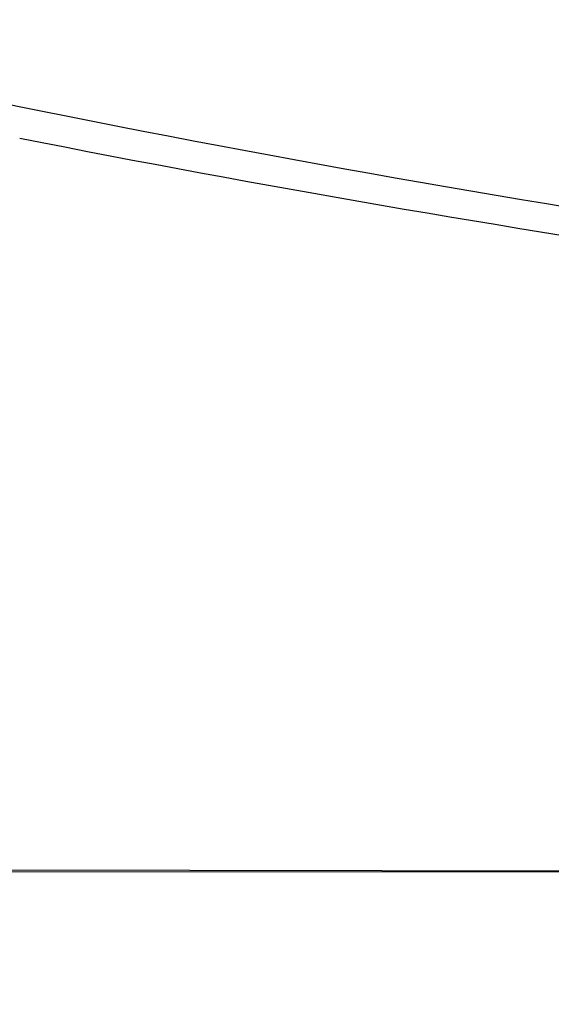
# Model space of a CAD drawing. Header units: millimetres. Extents: x -3.03 to 0.78, y -0.23 to 0.59.
# Tile 62 of 165: x 0.0905 to 0.1028, y 0.3256 to 0.3484. Entities that reach past the tile are written whole.
import ezdxf

# ---------------------------------------------------------------- set-up
doc = ezdxf.new("R2010")
doc.units = ezdxf.units.MM

msp = doc.modelspace()

# ---------------------------------------------------------------- linework, layer by layer
at = {"color": 7, "linetype": 'Continuous', "lineweight": 25}
for points, knots in [([(0.074297, 0.277288), (0.074297, 0.277288), (0.074297, 0.277288), (0.074297, 0.277288), (0.144092, 0.18798), (-0.014994, 0.366578), (0.074297, 0.277288)], [0.000000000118, 0.000000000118, 0.000000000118, 0.000000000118, 0.000002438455, 0.000002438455, 0.000002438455, 0.000002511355, 0.000002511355, 0.000002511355, 0.000002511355]), ([(0.233464, 0.347971), (0.221115, 0.34517), (0.208642, 0.343058), (0.192895, 0.34129), (0.189738, 0.34098), (0.183426, 0.340449), (0.180269, 0.340229), (0.170792, 0.339699), (0.164469, 0.339523), (0.154974, 0.339525), (0.151808, 0.33957), (0.145472, 0.339748), (0.142302, 0.339882), (0.132821, 0.340416), (0.126525, 0.340949), (0.107714, 0.343066), (0.095275, 0.345172), (0.082936, 0.347971)], [0, 0, 0, 0, 0.25, 0.25, 0.3125, 0.3125, 0.375, 0.375, 0.5, 0.5, 0.5625, 0.5625, 0.625, 0.625, 0.75, 0.75, 1, 1, 1, 1]), ([(0.22588, 0.345611), (0.214761, 0.343405), (0.203555, 0.341758), (0.189438, 0.340381), (0.186609, 0.340139), (0.18094, 0.339726), (0.178099, 0.339553), (0.169574, 0.339139), (0.163892, 0.339001), (0.152531, 0.339001), (0.146852, 0.339138), (0.135497, 0.339689), (0.129815, 0.340103), (0.112854, 0.341756), (0.10164, 0.343405), (0.09052, 0.345611)], [0, 0, 0, 0, 0.25, 0.25, 0.3125, 0.3125, 0.375, 0.375, 0.5, 0.5, 0.625, 0.625, 0.75, 0.75, 1, 1, 1, 1]), ([(0.114348, 0.328679), (0.11435, 0.328679), (0.114351, 0.328679), (0.114353, 0.328679), (0.114357, 0.328679), (0.114361, 0.328679), (0.114364, 0.328679), (0.114367, 0.328679), (0.114368, 0.328679), (0.114369, 0.328679), (0.11437, 0.328679), (0.114369, 0.328679), (0.114368, 0.328679), (0.114366, 0.328679), (0.114364, 0.328679), (0.114361, 0.328679), (0.114357, 0.328679), (0.114353, 0.328679), (0.114348, 0.328679), (-2.988359, 0.333667), (-3.027169, 0.326506), (0.114348, 0.328679)], [0, 0, 0, 0, 0.0000068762, 0.0000068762, 0.0000068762, 0.0000260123, 0.0000260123, 0.0000260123, 0.000045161, 0.000045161, 0.000045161, 0.0000643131, 0.0000643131, 0.0000643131, 0.0000834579, 0.0000834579, 0.0000834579, 0.0001025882, 0.0001025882, 0.0001025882, 0.0001027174, 0.0001027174, 0.0001027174, 0.0001027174])]:
    msp.add_open_spline(points, degree=3, knots=knots, dxfattribs=at)

doc.saveas('drawing.dxf')
